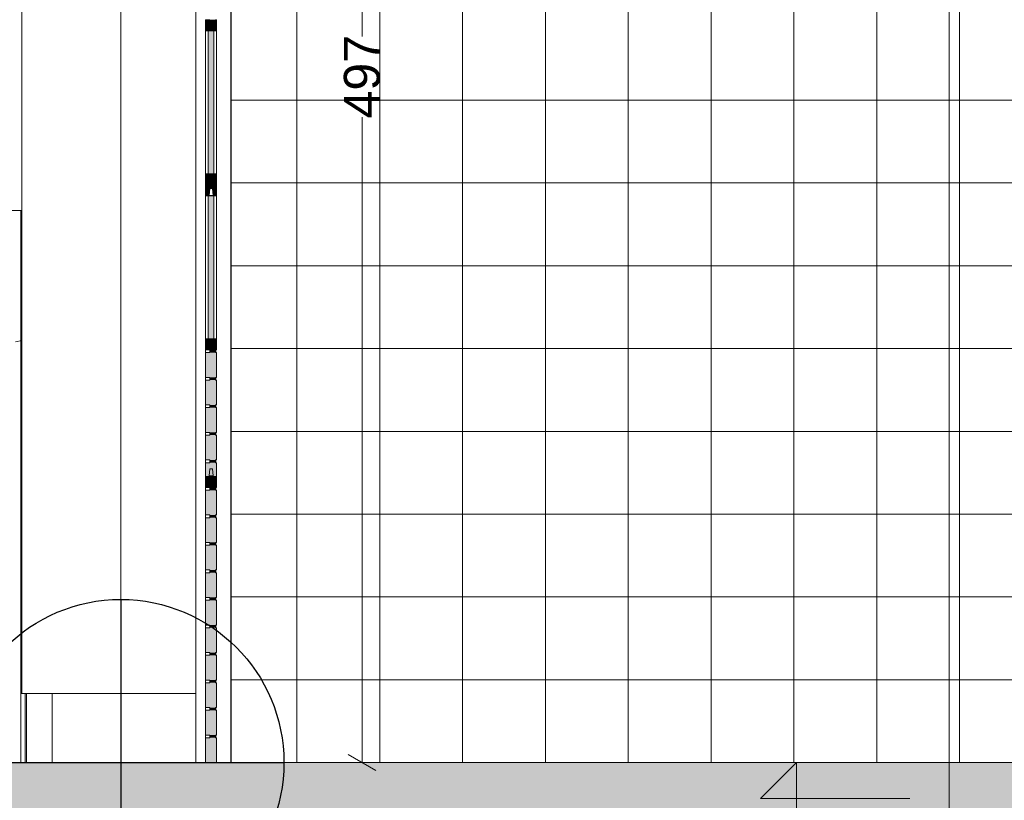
# Model space of a CAD drawing. Header units: millimetres. Extents: x -47038 to 86296, y -75637 to 48966.
# Tile 144 of 174: x 44454 to 48020, y 35644 to 38472. Entities that reach past the tile are written whole.
import ezdxf

# ---------------------------------------------------------------- set-up
doc = ezdxf.new("R2010")
doc.units = ezdxf.units.MM
for name, color, linetype, lineweight, true_color in [('0_Nr_pióra__95', 7, 'Continuous', 20, 0x7c7c7c), ('131-Z Drogi_Nr_pióra__95', 7, 'Continuous', 20, 0x7c7c7c), ('299-A Wymiary Opisy_Nr_pióra__95', 7, 'Continuous', 0, 0x7c7c7c), ('410-K Osie główne_Nr_pióra__95', 7, 'Continuous', 20, 0x7c7c7c), ('420-K Ściany_Nr_pióra__95', 7, 'Continuous', 20, 0x7c7c7c), ('460 - Stropy_Nr_pióra__95', 7, 'Continuous', 20, 0x7c7c7c), ('Nowe_Drzwi Archicad_Nr_pióra__95', 7, 'Continuous', 25, 0x7c7c7c)]:
    doc.layers.add(name, color=color, linetype=linetype, lineweight=lineweight, true_color=true_color)
doc.layers.add('299-A Wymiary Opisy', color=7, linetype='Continuous')
for name, color, linetype, lineweight in [('Nowe_Drzwi Archicad_Nr_pióra__93', 9, 'Continuous', 20), ('Nowe_Okna Archicada_Nr_pióra__93', 9, 'Continuous', 20), ('Rozbiórka_Drzwi Archicad_Nr_pióra__93', 9, 'Continuous', 20), ('XREF', 8, 'Continuous', 9)]:
    doc.layers.add(name, color=color, linetype=linetype, lineweight=lineweight)
doc.layers.add('POMOC', color=6, linetype='Continuous', lineweight=30, plot=False)
doc.styles.add('STYL_AUTOMATYCZNY_1', font='arial.ttf')

# ---------------------------------------------------------------- blocks, each defined once
blk = doc.blocks.new('ARROWHEAD_2')
at = {"color": 0, "linetype": 'Continuous', "lineweight": 0}
for p, q in [((-0.378, -0.655), (0.378, 0.655)), ((0, 0), (-1, 0))]:
    blk.add_line(p, q, dxfattribs=at)
blk = doc.blocks.new('A$C67FE79C0')
at = {"layer": '131-Z Drogi_Nr_pióra__95', "linetype": 'Continuous', "lineweight": 5}
blk.add_hatch(color=8, dxfattribs=at).paths.add_polyline_path([(-465.57, -100), (-27.78, -100), (-27.78, 0), (-465.57, 0)])
at = {"layer": '299-A Wymiary Opisy_Nr_pióra__95', "linetype": 'Continuous', "lineweight": 5}
blk.add_hatch(color=8, dxfattribs=at).paths.add_polyline_path([(241.84, 0), (228.84, -13), (241.84, -13)])
at = {"layer": '460 - Stropy_Nr_pióra__95', "linetype": 'Continuous', "lineweight": 5}
for points in [[(668.83, 0), (-27.78, 0), (-27.78, -10), (668.83, -10)], [(-27.78, -25), (-15.72, -25), (-15.72, -25.05), (24.27, -25.05), (2971.45, -25.05), (3011.45, -25.05), (3011.45, -25), (3023.5, -25), (3023.5, -10.05), (2768.83, -10.05), (2768.83, -15), (668.83, -15), (668.83, -10.05), (-27.78, -10.05)]]:
    blk.add_hatch(color=8, dxfattribs=at).paths.add_polyline_path(points)
at = {"color": 8, "lineweight": 5}
for p, q in [((29.38, 207.98), (29.12, 205.48)), ((30.38, 207.98), (29.38, 207.98)), ((30.62, 205.48), (30.38, 207.98)), ((29.12, 205.48), (30.62, 205.48))]:
    blk.add_line(p, q, dxfattribs=at)
at = {"layer": '0_Nr_pióra__95', "color": 8, "linetype": 'Continuous', "lineweight": 5}
for p, q in [((-38.73, 25), (-38.73, 410)), ((36.92, 408.86), (36.92, 0)), ((60.93, 0), (60.93, 408.86)), ((90.93, 0), (90.93, 408.86)), ((120.93, 0), (120.93, 408.86)), ((150.93, 0), (150.93, 408.86)), ((180.93, 0), (180.93, 408.86)), ((210.93, 0), (210.93, 408.86)), ((240.93, 0), (240.93, 408.86)), ((270.93, 0), (270.93, 408.86)), ((300.93, 0), (300.93, 408.86)), ((36.92, 240), (423.26, 240)), ((36.92, 210), (423.26, 210)), ((36.92, 180), (330.23, 180)), ((36.92, 150), (330.23, 150)), ((36.92, 120), (330.23, 120)), ((36.92, 90), (330.23, 90)), ((36.92, 60), (330.23, 60)), ((36.92, 30), (330.23, 30)), ((-27.78, 25), (-38.73, 25)), ((-37.5, 25), (-37.5, 0)), ((-37.06, 25), (-37.06, 0)), ((24.27, 25), (-27.78, 25)), ((-27.78, 0), (-27.78, 25)), ((36.92, 0), (330.23, 0))]:
    blk.add_line(p, q, dxfattribs=at)
at = {"layer": '131-Z Drogi_Nr_pióra__95', "color": 8, "linetype": 'Continuous', "lineweight": 5}
blk.add_line((-27.78, 0), (-465.57, 0), dxfattribs=at)
at = {"layer": '299-A Wymiary Opisy', "color": 8, "linetype": 'Continuous', "lineweight": 5}
for p, q in [((84.51, 489.43), (84.51, 263.08)), ((84.51, 7.6), (84.51, 233.88)), ((597.05, 0), (84.33, 0))]:
    blk.add_line(p, q, dxfattribs=at)
at = {"layer": '299-A Wymiary Opisy_Nr_pióra__95', "color": 8, "linetype": 'Continuous', "lineweight": 5}
for p, q in [((241.84, 0), (228.84, -13)), ((241.84, 0), (232.09, 0)), ((241.84, 0), (251.59, 0)), ((241.84, 0), (241.84, -52)), ((228.84, -13), (241.84, -13)), ((241.84, -13), (282.9, -13))]:
    blk.add_line(p, q, dxfattribs=at)
at = {"layer": '410-K Osie główne_Nr_pióra__95', "color": 8, "linetype": 'Continuous', "lineweight": 5}
for p, q in [((-2.88, 900), (-2.88, -300)), ((297.12, 900), (297.12, -300))]:
    blk.add_line(p, q, dxfattribs=at)
at = {"layer": '420-K Ściany_Nr_pióra__95', "color": 8, "linetype": 'Continuous', "lineweight": 5}
blk.add_line((-38.84, 25), (-38.73, 25), dxfattribs=at)
at = {"layer": '460 - Stropy_Nr_pióra__95', "color": 8, "linetype": 'Continuous', "lineweight": 5}
for p, q in [((27.77, 0), (-27.78, 0)), ((668.83, 0), (31.77, 0))]:
    blk.add_line(p, q, dxfattribs=at)
at = {"layer": 'Nowe_Drzwi Archicad_Nr_pióra__93', "color": 8, "linetype": 'Continuous', "lineweight": 5}
for p, q in [((24.27, 0), (24.27, 410)), ((36.92, 0), (36.92, 372.69)), ((37.07, 0), (37.07, 372.69)), ((27.77, 269.14), (27.77, 265.16)), ((29.38, 269.14), (27.77, 269.14)), ((31.77, 269.14), (31.38, 269.14)), ((31.77, 269.14), (31.77, 265.16)), ((27.77, 265.16), (27.77, 213.32)), ((28.77, 265.16), (27.77, 265.16)), ((28.77, 265.16), (28.77, 213.32)), ((30.77, 265.16), (28.77, 265.16)), ((30.77, 265.16), (30.77, 213.32)), ((31.77, 265.16), (30.77, 265.16)), ((31.77, 265.16), (31.77, 213.32)), ((28.77, 213.32), (27.77, 213.32)), ((27.77, 213.32), (27.77, 209.33)), ((30.77, 213.32), (28.77, 213.32)), ((31.77, 213.32), (30.77, 213.32)), ((31.77, 213.32), (31.77, 209.33)), ((27.77, 209.33), (27.77, 205.48)), ((29.38, 207.98), (29.12, 205.48)), ((30.38, 207.98), (29.38, 207.98)), ((30.38, 207.98), (30.62, 205.48)), ((31.77, 209.33), (31.77, 205.48)), ((27.77, 205.48), (27.77, 205.35)), ((27.77, 205.35), (27.77, 153.51)), ((28.77, 205.35), (27.77, 205.35)), ((28.77, 205.35), (28.77, 153.51)), ((30.77, 205.35), (28.77, 205.35)), ((30.62, 205.48), (29.12, 205.48)), ((30.77, 205.35), (30.77, 153.51)), ((31.77, 205.35), (30.77, 205.35)), ((31.77, 205.48), (31.77, 205.35)), ((31.77, 205.35), (31.77, 153.51)), ((-39.14, 196), (-39.14, 200)), ((-39.14, 25), (-39.14, 196)), ((27.77, 153.51), (27.77, 149.52)), ((28.77, 153.51), (27.77, 153.51)), ((30.77, 153.51), (28.77, 153.51)), ((31.77, 153.51), (30.77, 153.51)), ((31.77, 153.51), (31.77, 149.52)), ((27.77, 148.53), (27.77, 149.52)), ((29.38, 149.52), (27.77, 149.52)), ((27.77, 148.53), (27.77, 139.56)), ((29.38, 148.53), (27.77, 148.53)), ((29.38, 149.52), (29.38, 148.53)), ((31.38, 149.52), (31.38, 148.53)), ((31.77, 149.52), (31.38, 149.52)), ((31.77, 148.53), (31.38, 148.53)), ((31.53, 148.53), (31.53, 149.52)), ((31.77, 148.53), (31.77, 139.56)), ((27.77, 138.56), (27.77, 139.56)), ((29.38, 139.56), (27.77, 139.56)), ((29.38, 139.56), (29.38, 138.56)), ((31.38, 139.56), (31.38, 138.56)), ((31.77, 139.56), (31.38, 139.56)), ((31.53, 138.56), (31.53, 139.56)), ((27.77, 138.56), (27.77, 129.59)), ((29.38, 138.56), (27.77, 138.56)), ((31.77, 138.56), (31.38, 138.56)), ((31.77, 138.56), (31.77, 129.59)), ((27.77, 128.59), (27.77, 129.59)), ((29.38, 129.59), (27.77, 129.59)), ((27.77, 128.59), (27.77, 119.62)), ((29.38, 128.59), (27.77, 128.59)), ((29.38, 129.59), (29.38, 128.59)), ((31.38, 129.59), (31.38, 128.59)), ((31.77, 129.59), (31.38, 129.59)), ((31.77, 128.59), (31.38, 128.59)), ((31.53, 128.59), (31.53, 129.59)), ((31.77, 128.59), (31.77, 119.62)), ((27.77, 118.62), (27.77, 119.62)), ((29.38, 119.62), (27.77, 119.62)), ((27.77, 118.62), (27.77, 109.65)), ((29.38, 118.62), (27.77, 118.62)), ((29.38, 119.62), (29.38, 118.62)), ((31.38, 119.62), (31.38, 118.62)), ((31.77, 119.62), (31.38, 119.62)), ((31.77, 118.62), (31.38, 118.62)), ((31.53, 118.62), (31.53, 119.62)), ((31.77, 118.62), (31.77, 109.65)), ((27.77, 108.65), (27.77, 109.65)), ((29.38, 109.65), (27.77, 109.65)), ((29.38, 108.65), (27.77, 108.65)), ((27.77, 108.65), (27.77, 103.86)), ((29.38, 109.65), (29.38, 108.65)), ((31.38, 109.65), (31.38, 108.65)), ((31.77, 109.65), (31.38, 109.65)), ((31.77, 108.65), (31.38, 108.65)), ((31.53, 108.65), (31.53, 109.65)), ((31.77, 108.65), (31.77, 103.86)), ((27.77, 103.86), (27.77, 99.68)), ((29.38, 106.36), (29.12, 103.86)), ((30.62, 103.86), (29.12, 103.86)), ((30.38, 106.36), (29.38, 106.36)), ((30.38, 106.36), (30.62, 103.86)), ((31.77, 103.86), (31.77, 99.68)), ((27.77, 98.69), (27.77, 99.68)), ((29.38, 99.68), (27.77, 99.68)), ((27.77, 98.69), (27.77, 89.71)), ((29.38, 98.69), (27.77, 98.69)), ((29.38, 99.68), (29.38, 98.69)), ((31.38, 99.68), (31.38, 98.69)), ((31.77, 99.68), (31.38, 99.68)), ((31.77, 98.69), (31.38, 98.69)), ((31.53, 98.69), (31.53, 99.68)), ((31.77, 98.69), (31.77, 89.71)), ((27.77, 88.72), (27.77, 89.71)), ((29.38, 89.71), (27.77, 89.71)), ((29.38, 89.71), (29.38, 88.72)), ((31.38, 89.71), (31.38, 88.72)), ((31.77, 89.71), (31.38, 89.71)), ((31.53, 88.72), (31.53, 89.71)), ((27.77, 88.72), (27.77, 79.75)), ((29.38, 88.72), (27.77, 88.72)), ((31.77, 88.72), (31.38, 88.72)), ((31.77, 88.72), (31.77, 79.75)), ((27.77, 78.75), (27.77, 79.75)), ((29.38, 79.75), (27.77, 79.75)), ((27.77, 78.75), (27.77, 69.78)), ((29.38, 78.75), (27.77, 78.75)), ((29.38, 79.75), (29.38, 78.75)), ((31.38, 79.75), (31.38, 78.75)), ((31.77, 79.75), (31.38, 79.75)), ((31.77, 78.75), (31.38, 78.75)), ((31.53, 78.75), (31.53, 79.75)), ((31.77, 78.75), (31.77, 69.78)), ((27.77, 68.78), (27.77, 69.78)), ((29.38, 69.78), (27.77, 69.78)), ((27.77, 68.78), (27.77, 59.81)), ((29.38, 68.78), (27.77, 68.78)), ((29.38, 69.78), (29.38, 68.78)), ((31.38, 69.78), (31.38, 68.78)), ((31.77, 69.78), (31.38, 69.78)), ((31.77, 68.78), (31.38, 68.78)), ((31.53, 68.78), (31.53, 69.78)), ((31.77, 68.78), (31.77, 59.81)), ((27.77, 58.81), (27.77, 59.81)), ((29.38, 59.81), (27.77, 59.81)), ((27.77, 58.81), (27.77, 49.84)), ((29.38, 58.81), (27.77, 58.81)), ((29.38, 59.81), (29.38, 58.81)), ((31.38, 59.81), (31.38, 58.81)), ((31.77, 59.81), (31.38, 59.81)), ((31.77, 58.81), (31.38, 58.81)), ((31.53, 58.81), (31.53, 59.81)), ((31.77, 58.81), (31.77, 49.84)), ((27.77, 48.84), (27.77, 49.84)), ((29.38, 49.84), (27.77, 49.84)), ((27.77, 48.84), (27.77, 39.87)), ((29.38, 48.84), (27.77, 48.84)), ((29.38, 49.84), (29.38, 48.84)), ((31.38, 49.84), (31.38, 48.84)), ((31.77, 49.84), (31.38, 49.84)), ((31.77, 48.84), (31.38, 48.84)), ((31.53, 48.84), (31.53, 49.84)), ((31.77, 48.84), (31.77, 39.87)), ((27.77, 38.88), (27.77, 39.87)), ((29.38, 39.87), (27.77, 39.87)), ((29.38, 39.87), (29.38, 38.88)), ((31.38, 39.87), (31.38, 38.88)), ((31.77, 39.87), (31.38, 39.87)), ((31.53, 38.88), (31.53, 39.87)), ((27.77, 38.88), (27.77, 29.9)), ((29.38, 38.88), (27.77, 38.88)), ((31.77, 38.88), (31.38, 38.88)), ((31.77, 38.88), (31.77, 29.9)), ((27.77, 28.91), (27.77, 29.9)), ((29.38, 29.9), (27.77, 29.9)), ((27.77, 28.91), (27.77, 19.94)), ((29.38, 28.91), (27.77, 28.91)), ((29.38, 29.9), (29.38, 28.91)), ((31.38, 29.9), (31.38, 28.91)), ((31.77, 29.9), (31.38, 29.9)), ((31.77, 28.91), (31.38, 28.91)), ((31.53, 28.91), (31.53, 29.9)), ((31.77, 28.91), (31.77, 19.94)), ((-39.14, 0), (-39.14, 25)), ((27.77, 18.94), (27.77, 19.94)), ((29.38, 19.94), (27.77, 19.94)), ((27.77, 18.94), (27.77, 9.97)), ((29.38, 18.94), (27.77, 18.94)), ((29.38, 19.94), (29.38, 18.94)), ((31.38, 19.94), (31.38, 18.94)), ((31.77, 19.94), (31.38, 19.94)), ((31.77, 18.94), (31.38, 18.94)), ((31.53, 18.94), (31.53, 19.94)), ((31.77, 18.94), (31.77, 9.97)), ((27.77, 8.97), (27.77, 9.97)), ((29.38, 9.97), (27.77, 9.97)), ((27.77, 8.97), (27.77, 0)), ((29.38, 8.97), (27.77, 8.97)), ((29.38, 9.97), (29.38, 8.97)), ((31.38, 9.97), (31.38, 8.97)), ((31.77, 9.97), (31.38, 9.97)), ((31.77, 8.97), (31.38, 8.97)), ((31.53, 8.97), (31.53, 9.97)), ((31.77, 8.97), (31.77, 0)), ((31.77, 0), (27.77, 0))]:
    blk.add_line(p, q, dxfattribs=at)
at = {"layer": 'Nowe_Drzwi Archicad_Nr_pióra__93', "color": 8, "linetype": 'Continuous', "lineweight": 5, "extrusion": (0, 0, -1)}
for points in [[(-31.78, 265.16), (-27.78, 269.14), (-27.78, 265.16)], [(-27.78, 269.14), (-31.78, 265.16), (-31.78, 269.14)], [(-30.77, 213.32), (-28.77, 265.16), (-28.77, 213.32)], [(-28.77, 265.16), (-30.77, 213.32), (-30.77, 265.16)], [(-31.78, 209.33), (-27.78, 213.32), (-27.78, 209.33)], [(-27.78, 213.32), (-31.78, 209.33), (-31.78, 213.32)], [(-29.12, 205.48), (-27.78, 209.33), (-27.78, 205.48)], [(-27.78, 209.33), (-29.12, 205.48), (-29.38, 207.98)], [(-27.78, 209.33), (-29.38, 207.98), (-31.78, 209.33)], [(-31.78, 209.33), (-29.38, 207.98), (-30.38, 207.98)], [(-31.78, 209.33), (-30.38, 207.98), (-30.62, 205.48)], [(-31.78, 209.33), (-30.62, 205.48), (-31.78, 205.48)], [(-31.78, 205.35), (-27.78, 205.48), (-27.78, 205.35)], [(-27.78, 205.48), (-31.78, 205.35), (-31.78, 205.48)], [(-30.77, 153.51), (-28.77, 205.35), (-28.77, 153.51)], [(-28.77, 205.35), (-30.77, 153.51), (-30.77, 205.35)], [(-31.78, 149.52), (-27.78, 153.51), (-27.78, 149.52)], [(-27.78, 153.51), (-31.78, 149.52), (-31.78, 153.51)], [(-31.78, 139.56), (-27.78, 148.53), (-27.78, 139.56)], [(-27.78, 148.53), (-31.78, 139.56), (-31.78, 148.53)], [(-31.38, 148.53), (-29.38, 149.52), (-29.38, 148.53)], [(-29.38, 149.52), (-31.38, 148.53), (-31.38, 149.52)], [(-31.38, 138.56), (-29.38, 139.56), (-29.38, 138.56)], [(-29.38, 139.56), (-31.38, 138.56), (-31.38, 139.56)], [(-31.78, 129.59), (-27.78, 138.56), (-27.78, 129.59)], [(-27.78, 138.56), (-31.78, 129.59), (-31.78, 138.56)], [(-31.78, 119.62), (-27.78, 128.59), (-27.78, 119.62)], [(-27.78, 128.59), (-31.78, 119.62), (-31.78, 128.59)], [(-31.38, 128.59), (-29.38, 129.59), (-29.38, 128.59)], [(-29.38, 129.59), (-31.38, 128.59), (-31.38, 129.59)], [(-31.78, 109.65), (-27.78, 118.62), (-27.78, 109.65)], [(-27.78, 118.62), (-31.78, 109.65), (-31.78, 118.62)], [(-31.38, 118.62), (-29.38, 119.62), (-29.38, 118.62)], [(-29.38, 119.62), (-31.38, 118.62), (-31.38, 119.62)], [(-31.78, 103.86), (-27.78, 108.65), (-27.78, 103.86)], [(-27.78, 108.65), (-31.78, 103.86), (-31.78, 108.65)], [(-31.38, 108.65), (-29.38, 109.65), (-29.38, 108.65)], [(-29.38, 109.65), (-31.38, 108.65), (-31.38, 109.65)], [(-31.78, 99.68), (-27.78, 103.86), (-27.78, 99.68)], [(-27.78, 103.86), (-31.78, 99.68), (-31.78, 103.86)], [(-31.78, 89.71), (-27.78, 98.69), (-27.78, 89.71)], [(-27.78, 98.69), (-31.78, 89.71), (-31.78, 98.69)], [(-31.38, 98.69), (-29.38, 99.68), (-29.38, 98.69)], [(-29.38, 99.68), (-31.38, 98.69), (-31.38, 99.68)], [(-31.38, 88.72), (-29.38, 89.71), (-29.38, 88.72)], [(-29.38, 89.71), (-31.38, 88.72), (-31.38, 89.71)], [(-31.78, 79.75), (-27.78, 88.72), (-27.78, 79.75)], [(-27.78, 88.72), (-31.78, 79.75), (-31.78, 88.72)], [(-31.78, 69.78), (-27.78, 78.75), (-27.78, 69.78)], [(-27.78, 78.75), (-31.78, 69.78), (-31.78, 78.75)], [(-31.38, 78.75), (-29.38, 79.75), (-29.38, 78.75)], [(-29.38, 79.75), (-31.38, 78.75), (-31.38, 79.75)], [(-31.78, 59.81), (-27.78, 68.78), (-27.78, 59.81)], [(-27.78, 68.78), (-31.78, 59.81), (-31.78, 68.78)], [(-31.38, 68.78), (-29.38, 69.78), (-29.38, 68.78)], [(-29.38, 69.78), (-31.38, 68.78), (-31.38, 69.78)], [(-31.78, 49.84), (-27.78, 58.81), (-27.78, 49.84)], [(-27.78, 58.81), (-31.78, 49.84), (-31.78, 58.81)], [(-31.38, 58.81), (-29.38, 59.81), (-29.38, 58.81)], [(-29.38, 59.81), (-31.38, 58.81), (-31.38, 59.81)], [(-31.78, 39.87), (-27.78, 48.84), (-27.78, 39.87)], [(-27.78, 48.84), (-31.78, 39.87), (-31.78, 48.84)], [(-31.38, 48.84), (-29.38, 49.84), (-29.38, 48.84)], [(-29.38, 49.84), (-31.38, 48.84), (-31.38, 49.84)], [(-31.38, 38.88), (-29.38, 39.87), (-29.38, 38.88)], [(-29.38, 39.87), (-31.38, 38.88), (-31.38, 39.87)], [(-31.78, 29.9), (-27.78, 38.88), (-27.78, 29.9)], [(-27.78, 38.88), (-31.78, 29.9), (-31.78, 38.88)], [(-31.78, 19.94), (-27.78, 28.91), (-27.78, 19.94)], [(-27.78, 28.91), (-31.78, 19.94), (-31.78, 28.91)], [(-31.38, 28.91), (-29.38, 29.9), (-29.38, 28.91)], [(-29.38, 29.9), (-31.38, 28.91), (-31.38, 29.9)], [(-31.78, 9.97), (-27.78, 18.94), (-27.78, 9.97)], [(-27.78, 18.94), (-31.78, 9.97), (-31.78, 18.94)], [(-31.38, 18.94), (-29.38, 19.94), (-29.38, 18.94)], [(-29.38, 19.94), (-31.38, 18.94), (-31.38, 19.94)], [(-31.78, 0), (-27.78, 8.97), (-27.78, 0)], [(-27.78, 8.97), (-31.78, 0), (-31.78, 8.97)], [(-31.38, 8.97), (-29.38, 9.97), (-29.38, 8.97)], [(-29.38, 9.97), (-31.38, 8.97), (-31.38, 9.97)]]:
    blk.add_solid(points, dxfattribs=at)
at = {"layer": 'Nowe_Drzwi Archicad_Nr_pióra__95', "color": 8, "linetype": 'Continuous', "lineweight": 5}
blk.add_line((-144.04, 200), (-39.05, 200), dxfattribs=at)
at = {"layer": 'Nowe_Okna Archicada_Nr_pióra__93', "color": 8, "linetype": 'Continuous', "lineweight": 5}
blk.add_line((-38.73, 152.87), (-41.05, 152.4), dxfattribs=at)
at = {"layer": 'Rozbiórka_Drzwi Archicad_Nr_pióra__93', "color": 8, "linetype": 'Continuous', "lineweight": 5}
for p, q in [((-39.05, 200), (-38.84, 200)), ((-39.05, 200), (-39.05, 25)), ((-38.84, 200), (-38.84, 25)), ((-39.05, 25), (-39.14, 25)), ((-39.05, 25), (-38.84, 25))]:
    blk.add_line(p, q, dxfattribs=at)
at = {"layer": '299-A Wymiary Opisy', "color": 8, "lineweight": 5, "xscale": 7.600000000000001, "yscale": 7.600000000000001, "zscale": 7.600000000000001, "rotation": 270}
blk.add_blockref('ARROWHEAD_2', (84.51, 0), dxfattribs=at)
at = {"layer": '299-A Wymiary Opisy', "color": 8, "lineweight": 5, "insert": (84.51, 248.48), "char_height": 13, "attachment_point": 5, "rotation": 90, "style": 'STYL_AUTOMATYCZNY_1'}
blk.add_mtext('\\A1;497', dxfattribs=at)

msp = doc.modelspace()

# ---------------------------------------------------------------- block references
at = {"layer": 'XREF', "xscale": 10, "yscale": 10, "zscale": 10, "rotation": 360}
msp.add_blockref('A$C67FE79C0', (44848.7, 35780.4), dxfattribs=at)

# ---------------------------------------------------------------- next in the draw order: linework, layer by layer
at = {"layer": 'POMOC'}
for p, q in [((44819.9, 36371.4), (44819.9, 35189.4)), ((44228.9, 35780.4), (45410.9, 35780.4))]:
    msp.add_line(p, q, dxfattribs=at)
msp.add_circle((44819.9, 35780.4), 591, dxfattribs=at)

doc.saveas('drawing.dxf')
